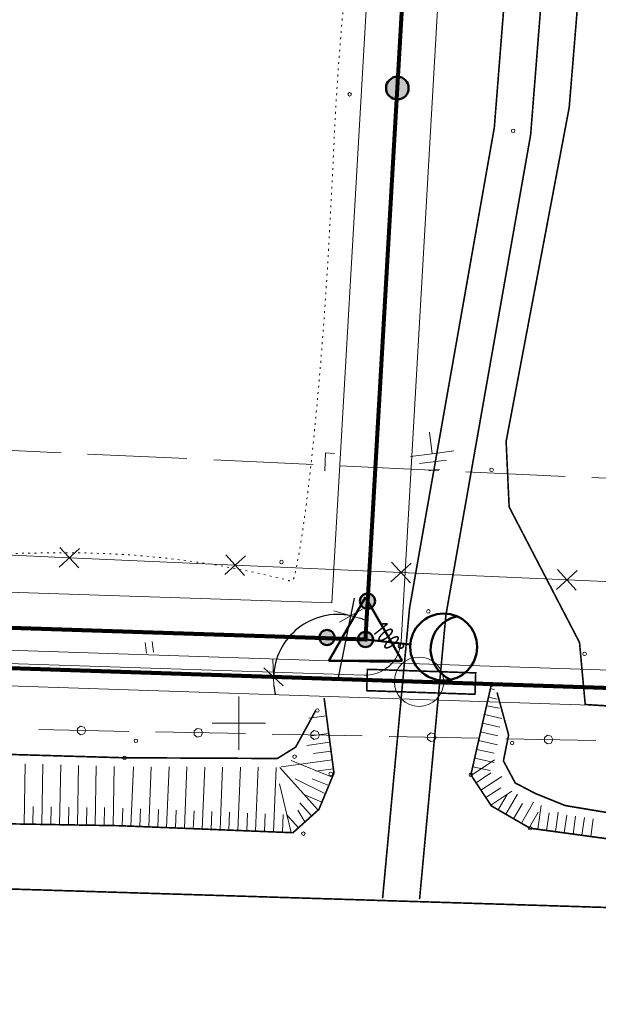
# Model space of a CAD drawing. Header units: millimetres. Extents: x 0 to 1188, y 0 to 841.
# Tile 38 of 76: x 458 to 523, y 619 to 730. Entities that reach past the tile are written whole.
import ezdxf

# ---------------------------------------------------------------- set-up
doc = ezdxf.new("R2010")
doc.units = ezdxf.units.MM
for name, pattern in [('K5LT32789', [0]), ('K5LT32797', [0]), ('K5LT32807', [2, 1, -1]), ('K5LT32809', [0]), ('K5LT32813', [0]), ('K5LT32814', [0]), ('K5LT32815', [3.5, 2.5, -1]), ('K5LT32817', [0.7, 0.2, -0.5]), ('K5LT32820', [0.7, 0.2, -0.5]), ('K5LT32822', [0]), ('K5LT32824', [0]), ('K5LT32825', [0.95, 0.2, -0.75]), ('K5LT_BASIC', [0]), ('K5LT_THIN', [0]), ('K5LT_THIN_INCLUDED_TO_HATCHING', [0])]:
    doc.linetypes.add(name, pattern=pattern)
doc.layers.add('Системный слой', color=7, linetype='Continuous')
doc.layers.add('Слой 1', color=7, linetype='Continuous')
doc.styles.add('KDIMTEXTSTYLE', font='GOST_AU.SHX', dxfattribs={"width": 0.96, "oblique": 15, "height": 5})
doc.dimstyles.new('KDIMSTYLE (0.00)', dxfattribs={"dimtxt": 5, "dimasz": 1, "dimexe": 2, "dimexo": 0, "dimgap": 1, "dimtad": 1, "dimlfac": 500, "dimtxsty": 'KDIMTEXTSTYLE', "dimsah": 1, "dimcen": 0, "dimdle": 1, "dimadec": 0, "dimazin": 0, "dimtfac": 0.667, "dimtmove": 0, "dimatfit": 3, "dimfxl": 1, "dimtvp": 1, "dimtolj": 1, "dimtzin": 0, "dimarcsym": 0})

# ---------------------------------------------------------------- blocks, each defined once
blk = doc.blocks.new('KDIMARROW_03')
at = {"layer": 'Системный слой', "color": 0, "linetype": 'K5LT_THIN', "lineweight": 18}
for p, q in [((-1.06, -1.06), (1.06, 1.06)), ((0, 0), (-1, 0)), ((0, 0), (2, 0))]:
    blk.add_line(p, q, dxfattribs=at)
blk = doc.blocks.new('U20')
at = {"layer": 'Системный слой', "color": 7, "linetype": 'K5LT32813', "lineweight": 18}
for p, q in [((444.87, 670.16), (463.47, 669.33)), ((462.32, 668.27), (464.62, 670.38)), ((462.42, 670.48), (464.53, 668.18)), ((463.47, 669.33), (482.07, 668.5)), ((480.92, 667.44), (483.22, 669.55)), ((481.02, 669.65), (483.13, 667.35)), ((499.53, 666.61), (501.83, 668.72)), ((499.62, 668.82), (501.73, 666.52)), ((482.07, 668.5), (500.68, 667.67)), ((500.68, 667.67), (537.88, 666.01)), ((518.13, 665.78), (520.43, 667.89)), ((518.22, 667.99), (520.33, 665.69))]:
    blk.add_line(p, q, dxfattribs=at)
blk = doc.blocks.new('U26')
at = {"layer": 'Системный слой', "color": 6, "linetype": 'K5LT32822', "lineweight": 18, "true_color": 0xff00ff}
for p, q in [((460.05, 650.03), (470.15, 649.83)), ((464.73, 650.42), (464.39, 650.15)), ((464.39, 650.15), (464.39, 649.72)), ((465.15, 650.32), (464.73, 650.42)), ((465.34, 649.92), (465.15, 650.32)), ((465.15, 649.55), (465.34, 649.92)), ((477.82, 650.17), (477.48, 649.9)), ((477.48, 649.9), (477.48, 649.46)), ((478.25, 650.07), (477.82, 650.17)), ((478.43, 649.67), (478.25, 650.07)), ((490.92, 649.92), (490.58, 649.65)), ((491.34, 649.81), (490.92, 649.92)), ((464.39, 649.72), (464.73, 649.45)), ((464.73, 649.45), (465.15, 649.55)), ((473.15, 649.77), (483.24, 649.58)), ((477.48, 649.46), (477.82, 649.19)), ((477.82, 649.19), (478.25, 649.29)), ((478.25, 649.29), (478.43, 649.67)), ((486.24, 649.52), (496.34, 649.33)), ((490.58, 649.65), (490.57, 649.21)), ((490.57, 649.21), (490.91, 648.94)), ((490.91, 648.94), (491.34, 649.04)), ((491.52, 649.42), (491.34, 649.81)), ((491.34, 649.04), (491.52, 649.42)), ((499.34, 649.27), (509.43, 649.07)), ((504.01, 649.66), (503.67, 649.39)), ((503.67, 649.39), (503.67, 648.96)), ((503.67, 648.96), (504.01, 648.69)), ((504.44, 649.56), (504.01, 649.66)), ((504.43, 648.79), (504.62, 649.17)), ((504.62, 649.17), (504.44, 649.56)), ((512.43, 649.01), (522.52, 648.82)), ((517.11, 649.41), (516.76, 649.14)), ((516.76, 649.14), (516.76, 648.71)), ((517.53, 649.31), (517.11, 649.41)), ((517.71, 648.91), (517.53, 649.31)), ((517.53, 648.53), (517.71, 648.91)), ((504.01, 648.69), (504.43, 648.79)), ((516.76, 648.71), (517.1, 648.43)), ((517.1, 648.43), (517.53, 648.53))]:
    blk.add_line(p, q, dxfattribs=at)
blk = doc.blocks.new('U143')
at = {"layer": 'Системный слой', "color": 7, "linetype": 'K5LT_THIN', "lineweight": 18}
for p, q in [((503.87, 683.44), (504.17, 681)), ((504.17, 681), (501.73, 680.7)), ((504.17, 681), (506.6, 681.31)), ((504.28, 680.09), (502.76, 679.9)), ((504.28, 680.09), (505.8, 680.28)), ((504.4, 679.18), (503.79, 679.1)), ((504.4, 679.18), (505.01, 679.25))]:
    blk.add_line(p, q, dxfattribs=at)
blk = doc.blocks.new('U451')
at = {"layer": 'Системный слой', "color": 7, "linetype": 'K5LT32797', "lineweight": 18}
for p, q in [((472.91, 658.72), (472.76, 659.91)), ((472.12, 658.62), (471.97, 659.81))]:
    blk.add_line(p, q, dxfattribs=at)
blk = doc.blocks.new('U534')
at = {"layer": 'Системный слой', "color": 11, "linetype": 'K5LT32824', "lineweight": 18, "true_color": 0xff8040}
for p, q in [((451.4, 681.64), (462.54, 681.12)), ((465.53, 680.97), (476.67, 680.45)), ((492.12, 679.09), (492.21, 681.09)), ((492.21, 681.09), (493.21, 681.04)), ((479.67, 680.31), (490.81, 679.79)), ((493.81, 679.65), (504.94, 679.12)), ((507.94, 678.98), (519.08, 678.46)), ((522.08, 678.32), (533.22, 677.79))]:
    blk.add_line(p, q, dxfattribs=at)
blk = doc.blocks.new('U537')
at = {"layer": 'Системный слой', "color": 7, "linetype": 'K5LT_BASIC', "lineweight": 50}
for p, q in [((496.69, 664.91), (492.57, 657.77)), ((500.81, 657.77), (496.69, 664.91)), ((492.57, 657.77), (500.81, 657.77))]:
    blk.add_line(p, q, dxfattribs=at)
blk = doc.blocks.new('U540')
at = {"layer": 'Системный слой'}
h = blk.add_hatch(color=7, dxfattribs=at)
h.paths.add_polyline_path([(496.92, 664.46), (496.48, 663.74), (496.52, 663.71), (496.57, 663.69), (496.62, 663.67), (496.67, 663.65), (496.72, 663.64), (496.77, 663.63), (496.82, 663.62), (496.87, 663.62), (496.92, 663.61), (496.98, 663.62), (497.03, 663.62), (497.08, 663.63), (497.13, 663.64), (497.18, 663.65), (497.23, 663.67), (497.28, 663.69), (497.33, 663.72), (497.37, 663.74), (497.41, 663.77), (497.46, 663.8), (497.5, 663.84), (497.53, 663.87), (497.57, 663.91), (497.6, 663.95), (497.63, 663.99), (497.66, 664.04), (497.68, 664.08), (497.71, 664.13), (497.72, 664.18), (497.74, 664.23), (497.75, 664.28), (497.76, 664.33), (497.77, 664.38), (497.77, 664.43), (497.77, 664.49), (497.77, 664.54), (497.76, 664.59), (497.75, 664.64), (497.74, 664.69), (497.73, 664.74), (497.71, 664.79), (497.69, 664.84), (497.66, 664.88), (497.64, 664.93), (497.61, 664.97), (497.57, 665.01), (497.54, 665.05), (497.5, 665.09), (497.46, 665.12), (497.42, 665.15), (497.38, 665.18), (497.37, 665.19)])
h.paths.add_polyline_path([(496.07, 664.44), (496.08, 664.39), (496.08, 664.34), (496.09, 664.29), (496.1, 664.24), (496.12, 664.19), (496.14, 664.14), (496.16, 664.09), (496.18, 664.05), (496.21, 664), (496.24, 663.96), (496.27, 663.92), (496.31, 663.88), (496.35, 663.84), (496.38, 663.81), (496.43, 663.78), (496.47, 663.75), (496.48, 663.74), (496.92, 664.46), (497.37, 665.19), (497.33, 665.21), (497.28, 665.24), (497.23, 665.26), (497.18, 665.27), (497.13, 665.29), (497.08, 665.3), (497.03, 665.31), (496.98, 665.31), (496.93, 665.31), (496.87, 665.31), (496.82, 665.31), (496.77, 665.3), (496.72, 665.29), (496.67, 665.28), (496.62, 665.26), (496.57, 665.24), (496.52, 665.22), (496.48, 665.19), (496.44, 665.16), (496.39, 665.13), (496.35, 665.1), (496.32, 665.06), (496.28, 665.02), (496.25, 664.98), (496.22, 664.94), (496.19, 664.89), (496.17, 664.85), (496.14, 664.8), (496.12, 664.75), (496.11, 664.7), (496.09, 664.65), (496.08, 664.6), (496.08, 664.55), (496.07, 664.5), (496.07, 664.45)])
at = {"layer": 'Системный слой', "color": 7, "linetype": 'K5LT_THIN', "lineweight": 18}
blk.add_line((496.69, 660.47), (496.92, 664.46), dxfattribs=at)
at = {"layer": 'Системный слой', "color": 7, "linetype": 'K5LT_BASIC', "lineweight": 50}
blk.add_circle((496.92, 664.46), 0.85, dxfattribs=at)
blk = doc.blocks.new('U539')
at = {"layer": 'Системный слой'}
blk.add_blockref('U540', (0, 0), dxfattribs=at)
blk = doc.blocks.new('U542')
at = {"layer": 'Системный слой'}
h = blk.add_hatch(color=7, dxfattribs=at)
h.paths.add_polyline_path([(492.38, 660.38), (493.1, 659.94), (493.13, 659.98), (493.15, 660.03), (493.17, 660.08), (493.19, 660.13), (493.2, 660.18), (493.21, 660.23), (493.22, 660.28), (493.23, 660.33), (493.23, 660.38), (493.23, 660.44), (493.22, 660.49), (493.21, 660.54), (493.2, 660.59), (493.19, 660.64), (493.17, 660.69), (493.15, 660.74), (493.13, 660.78), (493.1, 660.83), (493.07, 660.87), (493.04, 660.91), (493.01, 660.95), (492.97, 660.99), (492.93, 661.03), (492.89, 661.06), (492.85, 661.09), (492.8, 661.12), (492.76, 661.14), (492.71, 661.16), (492.66, 661.18), (492.61, 661.2), (492.56, 661.21), (492.51, 661.22), (492.46, 661.23), (492.41, 661.23), (492.36, 661.23), (492.3, 661.23), (492.25, 661.22), (492.2, 661.21), (492.15, 661.2), (492.1, 661.19), (492.05, 661.17), (492, 661.15), (491.96, 661.12), (491.91, 661.09), (491.87, 661.06), (491.83, 661.03), (491.79, 661), (491.75, 660.96), (491.72, 660.92), (491.69, 660.88), (491.66, 660.84), (491.66, 660.83)])
h.paths.add_polyline_path([(492.4, 659.53), (492.45, 659.54), (492.5, 659.54), (492.55, 659.55), (492.61, 659.56), (492.66, 659.58), (492.7, 659.6), (492.75, 659.62), (492.8, 659.64), (492.84, 659.67), (492.88, 659.7), (492.93, 659.73), (492.96, 659.77), (493, 659.8), (493.04, 659.84), (493.07, 659.89), (493.1, 659.93), (493.1, 659.94), (492.38, 660.38), (491.66, 660.83), (491.63, 660.79), (491.61, 660.74), (491.59, 660.69), (491.57, 660.64), (491.55, 660.59), (491.54, 660.54), (491.53, 660.49), (491.53, 660.44), (491.53, 660.38), (491.53, 660.33), (491.53, 660.28), (491.54, 660.23), (491.55, 660.18), (491.57, 660.13), (491.58, 660.08), (491.6, 660.03), (491.63, 659.98), (491.65, 659.94), (491.68, 659.9), (491.71, 659.85), (491.75, 659.81), (491.78, 659.78), (491.82, 659.74), (491.86, 659.71), (491.9, 659.68), (491.95, 659.65), (491.99, 659.62), (492.04, 659.6), (492.09, 659.58), (492.14, 659.57), (492.19, 659.55), (492.24, 659.54), (492.29, 659.54), (492.34, 659.53), (492.4, 659.53)])
at = {"layer": 'Системный слой', "color": 7, "linetype": 'K5LT_THIN', "lineweight": 18}
blk.add_line((496.37, 660.15), (492.38, 660.38), dxfattribs=at)
at = {"layer": 'Системный слой', "color": 7, "linetype": 'K5LT_BASIC', "lineweight": 50}
blk.add_circle((492.38, 660.38), 0.85, dxfattribs=at)
blk = doc.blocks.new('U541')
at = {"layer": 'Системный слой'}
blk.add_blockref('U542', (0, 0), dxfattribs=at)
blk = doc.blocks.new('U538')
at = {"layer": 'Системный слой'}
h = blk.add_hatch(color=7, dxfattribs=at)
h.paths.add_polyline_path([(496.69, 660.15), (497.51, 660.36), (497.5, 660.41), (497.48, 660.46), (497.46, 660.51), (497.44, 660.56), (497.41, 660.6), (497.38, 660.65), (497.35, 660.69), (497.32, 660.73), (497.28, 660.76), (497.24, 660.8), (497.2, 660.83), (497.16, 660.86), (497.11, 660.89), (497.07, 660.91), (497.02, 660.93), (496.97, 660.95), (496.92, 660.97), (496.87, 660.98), (496.82, 660.99), (496.77, 661), (496.72, 661), (496.66, 661), (496.61, 661), (496.56, 660.99), (496.51, 660.98), (496.46, 660.97), (496.41, 660.95), (496.36, 660.93), (496.31, 660.91), (496.27, 660.89), (496.22, 660.86), (496.18, 660.83), (496.14, 660.8), (496.1, 660.76), (496.06, 660.72), (496.03, 660.69), (496, 660.64), (495.97, 660.6), (495.94, 660.56), (495.92, 660.51), (495.9, 660.46), (495.88, 660.41), (495.87, 660.36), (495.86, 660.31), (495.85, 660.26), (495.84, 660.21), (495.84, 660.16), (495.84, 660.1), (495.85, 660.05), (495.86, 660), (495.87, 659.95), (495.87, 659.94)])
h.paths.add_polyline_path([(497.32, 659.58), (497.35, 659.62), (497.38, 659.66), (497.41, 659.7), (497.44, 659.75), (497.46, 659.79), (497.48, 659.84), (497.5, 659.89), (497.52, 659.94), (497.53, 659.99), (497.53, 660.04), (497.54, 660.09), (497.54, 660.15), (497.54, 660.2), (497.54, 660.25), (497.53, 660.3), (497.52, 660.35), (497.51, 660.36), (496.69, 660.15), (495.87, 659.94), (495.88, 659.89), (495.9, 659.84), (495.92, 659.79), (495.94, 659.75), (495.97, 659.7), (496, 659.66), (496.03, 659.62), (496.06, 659.58), (496.1, 659.54), (496.14, 659.51), (496.18, 659.47), (496.22, 659.44), (496.27, 659.42), (496.31, 659.39), (496.36, 659.37), (496.41, 659.35), (496.46, 659.33), (496.51, 659.32), (496.56, 659.31), (496.61, 659.3), (496.66, 659.3), (496.72, 659.3), (496.77, 659.3), (496.82, 659.31), (496.87, 659.32), (496.92, 659.33), (496.97, 659.35), (497.02, 659.37), (497.07, 659.39), (497.11, 659.41), (497.16, 659.44), (497.2, 659.47), (497.24, 659.5), (497.28, 659.54), (497.32, 659.57)])
at = {"layer": 'Системный слой', "color": 7, "linetype": 'K5LT_BASIC', "lineweight": 50}
blk.add_circle((496.69, 660.15), 0.85, dxfattribs=at)
at = {"layer": 'Системный слой'}
for name in ['U539', 'U541']:
    blk.add_blockref(name, (0, 0), dxfattribs=at)
blk = doc.blocks.new('U536')
at = {"layer": 'Системный слой'}
for name in ['U538', 'U537']:
    blk.add_blockref(name, (0, 0), dxfattribs=at)
blk = doc.blocks.new('U543')
at = {"layer": 'Системный слой'}
h = blk.add_hatch(color=7, dxfattribs=at)
h.paths.add_polyline_path([(500.27, 722.05), (499.74, 723.21), (499.68, 723.18), (499.63, 723.15), (499.57, 723.12), (499.52, 723.08), (499.47, 723.04), (499.42, 723), (499.37, 722.96), (499.33, 722.91), (499.29, 722.86), (499.25, 722.81), (499.21, 722.76), (499.17, 722.71), (499.14, 722.65), (499.11, 722.59), (499.09, 722.54), (499.07, 722.48), (499.05, 722.42), (499.03, 722.35), (499.01, 722.29), (499, 722.23), (499, 722.17), (498.99, 722.1), (498.99, 722.04), (498.99, 721.97), (499, 721.91), (499.01, 721.85), (499.02, 721.78), (499.03, 721.72), (499.05, 721.66), (499.07, 721.6), (499.1, 721.54), (499.12, 721.48), (499.15, 721.43), (499.18, 721.37), (499.22, 721.32), (499.26, 721.27), (499.3, 721.22), (499.34, 721.17), (499.39, 721.13), (499.43, 721.08), (499.48, 721.04), (499.53, 721), (499.59, 720.97), (499.64, 720.94), (499.7, 720.91), (499.76, 720.88), (499.82, 720.86), (499.88, 720.83), (499.94, 720.82), (500, 720.8), (500.06, 720.79), (500.13, 720.78), (500.19, 720.78), (500.25, 720.77), (500.32, 720.77), (500.38, 720.78), (500.44, 720.79), (500.51, 720.8), (500.57, 720.81), (500.63, 720.83), (500.69, 720.85), (500.75, 720.87), (500.79, 720.88)])
h.paths.add_polyline_path([(500.95, 723.12), (500.9, 723.16), (500.84, 723.19), (500.78, 723.21), (500.72, 723.24), (500.66, 723.26), (500.6, 723.28), (500.54, 723.29), (500.48, 723.31), (500.42, 723.31), (500.35, 723.32), (500.29, 723.32), (500.22, 723.32), (500.16, 723.32), (500.1, 723.31), (500.03, 723.3), (499.97, 723.29), (499.91, 723.27), (499.85, 723.25), (499.79, 723.23), (499.74, 723.21), (500.27, 722.05), (500.79, 720.88), (500.85, 720.91), (500.9, 720.94), (500.96, 720.98), (501.01, 721.01), (501.06, 721.05), (501.11, 721.09), (501.16, 721.14), (501.2, 721.18), (501.24, 721.23), (501.28, 721.28), (501.32, 721.33), (501.35, 721.38), (501.39, 721.44), (501.42, 721.5), (501.44, 721.56), (501.46, 721.61), (501.49, 721.68), (501.5, 721.74), (501.52, 721.8), (501.53, 721.86), (501.53, 721.93), (501.54, 721.99), (501.54, 722.05), (501.54, 722.12), (501.53, 722.18), (501.53, 722.24), (501.51, 722.31), (501.5, 722.37), (501.48, 722.43), (501.46, 722.49), (501.44, 722.55), (501.41, 722.61), (501.38, 722.66), (501.35, 722.72), (501.31, 722.77), (501.28, 722.82), (501.24, 722.87), (501.19, 722.92), (501.15, 722.97), (501.1, 723.01), (501.05, 723.05), (501, 723.09)])
at = {"layer": 'Системный слой', "color": 7, "linetype": 'K5LT_BASIC', "lineweight": 50}
blk.add_circle((500.27, 722.05), 1.27, dxfattribs=at)
blk = doc.blocks.new('U550')
at = {"layer": 'Системный слой', "color": 1, "linetype": 'K5LT32809', "lineweight": 18, "true_color": 0xff0000}
for p, q in [((492.92, 664.28), (502.39, 828.2)), ((500.69, 659.92), (510.38, 827.74)), ((243.05, 672.49), (492.92, 664.28)), ((242.78, 664.5), (496.56, 656.15))]:
    blk.add_line(p, q, dxfattribs=at)
blk.add_arc((496.69, 660.15), 4, 268.1165, 356.6951, dxfattribs=at)
blk = doc.blocks.new('U552')
at = {"layer": 'Системный слой', "color": 1, "linetype": 'K5LT32809', "lineweight": 18, "true_color": 0xff0000}
for p, q in [((252.36, 665.72), (535.77, 656.31)), ((254.22, 661.65), (537.64, 652.25))]:
    blk.add_line(p, q, dxfattribs=at)
blk = doc.blocks.new('U1306')
at = {"layer": 'Системный слой', "color": 7, "linetype": 'K5LT_BASIC', "lineweight": 50}
blk.add_line((501.73, 659.57), (496.69, 660.15), dxfattribs=at)
blk.add_circle((505.47, 659.31), 3.75, dxfattribs=at)
blk.add_arc((507.75, 659.08), 3.75, 102.1656, 246.5412, dxfattribs=at)

msp = doc.modelspace()

# ---------------------------------------------------------------- linework, layer by layer
at = {"layer": 'Системный слой', "color": 7, "linetype": 'K5LT32797', "lineweight": 18}
for p, q in [((510.713103, 654.644816), (511.182517, 654.500482)), ((510.492046, 653.669555), (511.467307, 653.448498)), ((510.270989, 652.694294), (511.722591, 652.432689)), ((492.31613, 651.583092), (490.333145, 651.322761)), ((510.049932, 651.719034), (512.000453, 651.276919)), ((509.828874, 650.743773), (511.779396, 650.301658)), ((492.57646, 649.600107), (490.593476, 649.339776)), ((509.38676, 648.793251), (511.5096, 648.312078)), ((509.607817, 649.768512), (511.558339, 649.326397)), ((492.706626, 648.608615), (490.112705, 648.268079)), ((509.165702, 647.81799), (511.116224, 647.375876)), ((492.966956, 646.62563), (487.221725, 645.871383)), ((492.836791, 647.617123), (490.853806, 647.356792)), ((508.549879, 644.900858), (511.173495, 646.635934)), ((508.944645, 646.842729), (511.116259, 646.350501)), ((458.389165, 639.427178), (458.50374, 646.196393)), ((460.388879, 639.393331), (460.503035, 646.137844)), ((462.388592, 639.359484), (462.502331, 646.079295)), ((464.388306, 639.325637), (464.501626, 646.020746)), ((466.388019, 639.29179), (466.500922, 645.962197)), ((468.387733, 639.257943), (468.500217, 645.903649)), ((470.386565, 639.19325), (470.655311, 645.868271)), ((472.384946, 639.112792), (472.656553, 645.858869)), ((474.383327, 639.032335), (474.657794, 645.849468)), ((476.381708, 638.951877), (476.659036, 645.840066)), ((478.380089, 638.871419), (478.660278, 645.830664)), ((480.378469, 638.790961), (480.66152, 645.821263)), ((482.37685, 638.710503), (482.662762, 645.811861)), ((484.375231, 638.630046), (484.664004, 645.802459)), ((486.373612, 638.549588), (486.665245, 645.793057)), ((491.396267, 641.007604), (487.099843, 645.791016)), ((492.962759, 644.677477), (488.363448, 646.580839)), ((493.097122, 645.634138), (491.114137, 645.373807)), ((508.723588, 645.867469), (510.67411, 645.425354)), ((492.197987, 642.829472), (488.810254, 644.507364)), ((492.580373, 643.753474), (490.732367, 644.518246)), ((509.101494, 644.066759), (510.769692, 645.169989)), ((509.653109, 643.23266), (511.975825, 644.768742)), ((488.371993, 638.46913), (487.059673, 643.953615)), ((510.204723, 642.398561), (511.872921, 643.501791)), ((491.815601, 641.905469), (489.967596, 642.670241)), ((510.756338, 641.564462), (513.108427, 643.119969)), ((511.587225, 641.026942), (512.588284, 642.758381)), ((512.452945, 640.526412), (513.756459, 642.780981)), ((459.389022, 639.410254), (459.422869, 641.409968)), ((461.388735, 639.376407), (461.422582, 641.376121)), ((463.388449, 639.34256), (463.422296, 641.342274)), ((465.388163, 639.308714), (465.422009, 641.308427)), ((467.387876, 639.274867), (467.421723, 641.27458)), ((469.387374, 639.233479), (469.467832, 641.23186)), ((471.385755, 639.153021), (471.466213, 641.151402)), ((473.384136, 639.072564), (473.464594, 641.070945)), ((490.652304, 640.339382), (489.315862, 641.827307)), ((513.318664, 640.025883), (514.319723, 641.757322)), ((514.184384, 639.525353), (515.541995, 641.873488)), ((516.025962, 638.845905), (516.39207, 641.527781)), ((475.382517, 638.992106), (475.462975, 640.990487)), ((477.380898, 638.911648), (477.461356, 640.910029)), ((479.379279, 638.83119), (479.459737, 640.829571)), ((481.37766, 638.750732), (481.458118, 640.749113)), ((483.376041, 638.670275), (483.456499, 640.668655)), ((485.374422, 638.589817), (485.45488, 640.588198)), ((487.372803, 638.509359), (487.453261, 640.50774)), ((489.164379, 639.002939), (487.827937, 640.490864)), ((489.908342, 639.671161), (489.108378, 640.993222)), ((515.050103, 639.024824), (516.051162, 640.756263)), ((517.016772, 638.710648), (517.287288, 640.692269)), ((518.007583, 638.57539), (518.304451, 640.750057)), ((518.998393, 638.440132), (519.268909, 640.421753)), ((519.989204, 638.304875), (520.261865, 640.302219)), ((520.980014, 638.169617), (521.250529, 640.151238)), ((521.970824, 638.034359), (522.24134, 640.01598))]:
    msp.add_line(p, q, dxfattribs=at)
at = {"layer": 'Системный слой', "color": 3, "linetype": 'K5LT32814', "lineweight": 18, "true_color": 0x00ff00}
for p, q in [((482.492815, 653.763336), (482.493362, 647.763336)), ((485.493089, 650.76361), (479.493089, 650.763063))]:
    msp.add_line(p, q, dxfattribs=at)
at = {"layer": 'Системный слой', "color": 7, "linetype": 'K5LT_BASIC', "const_width": 0.45}
msp.add_lwpolyline([(242.913612, 668.496468), (496.691671, 660.151018), (506.382304, 827.969504)], dxfattribs=at)
at = {"layer": 'Системный слой', "color": 7, "linetype": 'K5LT32815', "const_width": 0.18}
msp.add_lwpolyline([(518.021907, 827.875036), (518.646552, 820.146352), (518.430767, 793.03144), (514.034184, 754.215546), (511.149859, 717.6258), (501.638299, 663.672989), (498.615905, 631.106202)], dxfattribs=at)
at = {"layer": 'Системный слой', "color": 7, "linetype": 'K5LT32789', "const_width": 0.18}
for points in [[(522.03128, 827.875036), (522.721433, 819.33582), (522.505648, 792.220908), (518.109065, 753.405014), (515.224741, 716.815268), (505.71318, 662.862457), (502.763522, 630.999243)], [(492.055799, 653.566076), (493.160109, 645.154356), (491.47229, 641.075887), (488.561567, 638.461498), (469.064072, 639.246496), (197.041541, 643.850707), (182.212158, 644.638312), (176.016178, 647.31593), (174.378776, 651.659487), (174.29704, 655.961719)], [(510.806032, 655.0548), (508.516077, 644.951971), (510.817509, 641.471965), (515.153583, 638.964996), (548.168582, 634.458046), (568.709555, 633.59099)]]:
    msp.add_lwpolyline(points, dxfattribs=at)
at = {"layer": 'Системный слой', "color": 7, "linetype": 'K5LT32820', "const_width": 0.18}
msp.add_lwpolyline([(586.836452, 648.203291), (549.682477, 651.107496), (521.343598, 652.848897), (520.706951, 659.810523), (512.810987, 675.029895), (512.473196, 682.375042), (519.549106, 719.870657), (523.908822, 773.074678), (524.742901, 827.875036)], dxfattribs=at)
at = {"layer": 'Системный слой', "color": 7, "linetype": 'K5LT32807', "const_width": 0.18}
msp.add_lwpolyline([(118.309675, 644.094339), (151.428306, 642.992355), (155.86303, 645.312642), (158.195074, 648.51576), (161.411749, 664.151705), (168.737287, 717.289869), (172.22996, 716.870662), (169.619677, 662.155624), (169.800181, 649.000933), (173.146632, 644.449117), (178.891879, 640.981915), (196.883589, 640.193273), (548.047728, 629.315608), (569.876424, 628.639442)], dxfattribs=at)
at = {"layer": 'Системный слой', "color": 7, "linetype": 'K5LT32825', "const_width": 0.18}
for points in [[(175.923581, 655.781181), (178.340393, 652.011758), (198.803974, 650.944126), (277.864628, 652.486791), (469.5443, 646.873502), (486.809215, 646.792392), (488.863629, 648.068985), (491.129033, 652.20667)], [(511.453119, 654.213621), (512.754189, 649.43256), (512.170706, 646.522753), (513.498098, 644.044687), (515.735216, 642.87444), (519.080859, 641.513839), (547.726648, 636.718422), (568.382642, 635.63348)]]:
    msp.add_lwpolyline(points, dxfattribs=at)
at = {"layer": 'Системный слой', "color": 7, "linetype": 'K5LT32797', "lineweight": 18}
for centre in [(494.913847, 721.350176), (513.259399, 717.2539), (510.840193, 679.196414), (487.272237, 668.839737), (503.747838, 663.301089), (521.273538, 658.538287), (510.806032, 655.0548), (491.289164, 652.184697), (470.934131, 648.778807), (513.149764, 648.524551), (469.665336, 646.863158), (488.743167, 646.99795), (492.800173, 645.074999), (508.516077, 644.951971), (515.153583, 638.964996), (489.72997, 638.353627)]:
    msp.add_circle(centre, 0.2, dxfattribs=at)
at = {"layer": 'Системный слой', "color": 7, "linetype": 'K5LT32817', "lineweight": 18}
msp.add_open_spline([(296.639846, 672.360394), (315.589703, 671.481413), (362.133723, 669.322488), (428.329621, 665.782411), (468.710896, 671.802963), (488.50546, 666.656716), (488.684887, 667.078925), (489.473763, 670.635475), (491.317034, 684.840475), (492.690971, 704.114085), (494.251707, 742.986868), (501.448992, 776.045613), (501.867099, 810.291387), (501.999682, 821.645858), (502.062739, 827.875036)], degree=3, knots=[0, 0, 0, 0, 28.6293422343, 70.3184564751, 95.7284590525, 95.9863229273, 96.1346676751, 96.3343235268, 101.615019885, 117.2232418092, 125.5682435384, 159.8720277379, 167.5566175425, 176.8998450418, 176.8998450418, 176.8998450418, 176.8998450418], dxfattribs=at)
at = {"layer": 'Слой 1', "color": 7, "linetype": 'K5LT_BASIC', "const_width": 0.45}
msp.add_lwpolyline([(241.902139, 650.243081), (251.805314, 649.967514), (252.291815, 663.717839), (537.703208, 654.248587), (538.075895, 666.03012)], dxfattribs=at)
at = {"layer": 'Слой 1', "color": 7, "linetype": 'K5LT_THIN_INCLUDED_TO_HATCHING', "const_width": 0.18}
msp.add_lwpolyline([(496.911981, 656.8026), (509.060759, 656.399533), (508.981177, 654.000853), (496.832399, 654.40392)], close=True, dxfattribs=at)
at = {"layer": 'Слой 1', "color": 7, "linetype": 'K5LT_THIN_INCLUDED_TO_HATCHING', "lineweight": 18}
msp.add_circle((502.700409, 655.409894), 2.767737, dxfattribs=at)

# ---------------------------------------------------------------- block references
at = {"layer": 'Системный слой'}
for name in ['U26', 'U550', 'U543', 'U534', 'U20', 'U143', 'U552', 'U536', 'U1306', 'U451']:
    msp.add_blockref(name, (0, 0), dxfattribs=at)

# ---------------------------------------------------------------- dimensions: what is measured, and where the dimension line sits
at = {"layer": 'Системный слой', "color": 7}
msp.add_angular_dim_2l(base=(500.879236, 655.542895), line1=((493.627179, 655.710921), (351.497459, 660.426438)), line2=((493.627179, 655.710921), (497.720429, 675.843204)), location=(499.319668, 660.207156), dimstyle='KDIMSTYLE (0.00)', override={"dimpost": '\\H2.0;\\W0.965;\\Q0;<>', "dimblk1": 'KDIMARROW_03', "dimblk2": 'KDIMARROW_03', "dimclrt": 7, "dimtolj": 1}, dxfattribs=at).render()
at = {"layer": 'Слой 1', "color": 7}
msp.add_angular_dim_2l(base=(537.996904, 661.300685), line1=((537.703208, 654.248587), (538.075895, 666.03012)), line2=((537.703208, 654.248587), (254.29072, 663.65152)), location=(542.853145, 659.075231), dimstyle='KDIMSTYLE (0.00)', override={"dimpost": '\\H2.0;\\W0.965;\\Q0;<>', "dimblk1": 'KDIMARROW_03', "dimblk2": 'KDIMARROW_03', "dimclrt": 7, "dimtolj": 1}, dxfattribs=at).render()

doc.saveas('drawing.dxf')
